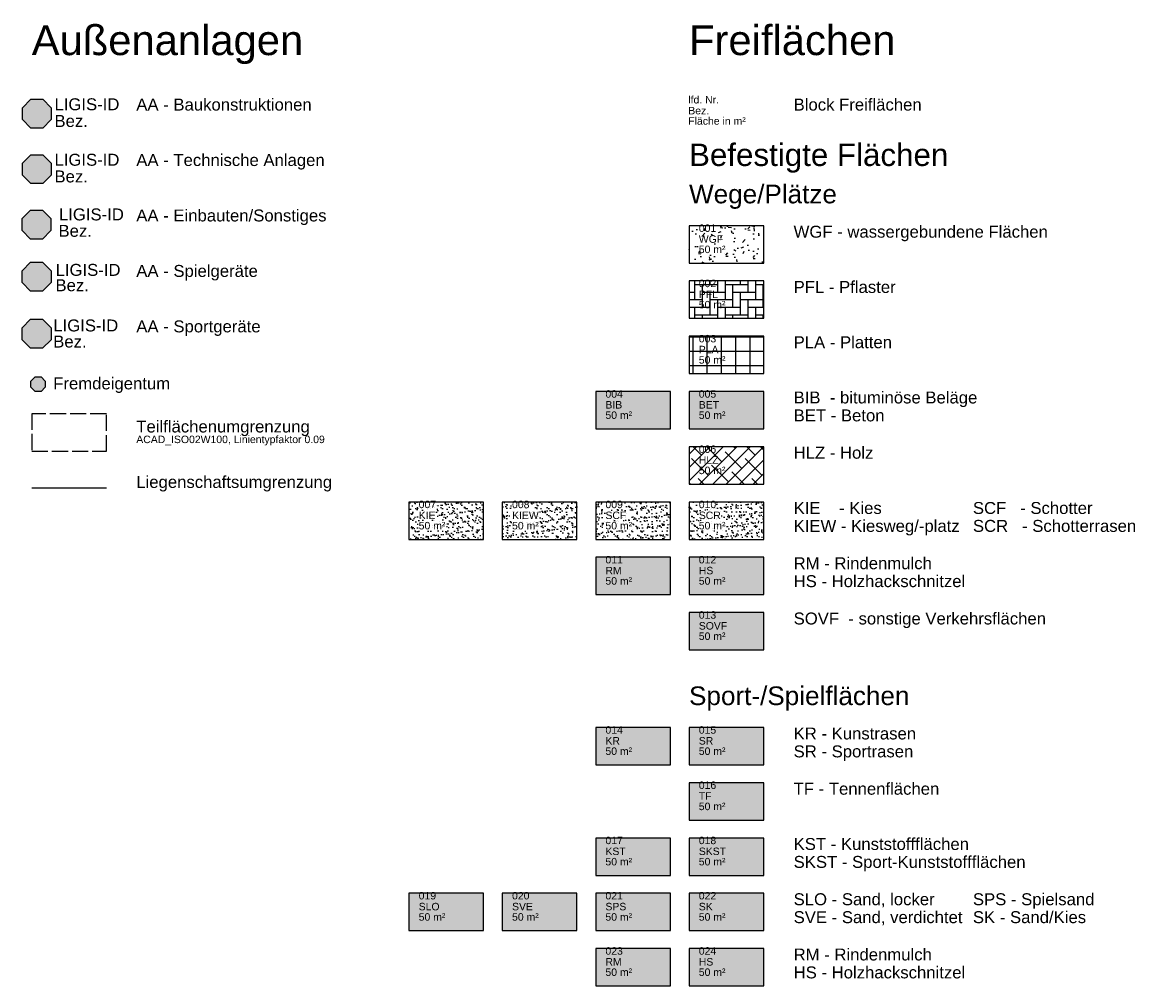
# Model space of a CAD drawing. Extents: x 319258 to 319412, y 5688830 to 5688960.
# Tile 2 of 3: x 319258 to 319332, y 5688895 to 5688960. Entities that reach past the tile are written whole.
import ezdxf

# ---------------------------------------------------------------- set-up
doc = ezdxf.new("R2010")
doc.units = 0
doc.linetypes.add('ACAD_ISO02W100', pattern=[15, 12, -3])
doc.layers.get('0').update_dxf_attribs({"linetype": 'CONTINUOUS'})
for name, color, linetype in [('F_BAUKONSTRUKTION', 7, 'CONTINUOUS'), ('F_EINBAUTEN_SONSTIGES', 7, 'CONTINUOUS'), ('F_FREMDEIGENTUM', 7, 'CONTINUOUS'), ('F_HOLZ', 33, 'CONTINUOUS'), ('F_RINDENMULCH_HOLZHACK', 33, 'CONTINUOUS'), ('F_SAND', 41, 'CONTINUOUS'), ('F_SPIELGERAETE', 7, 'CONTINUOUS'), ('F_SPORT_KUNSTRASEN', 91, 'CONTINUOUS'), ('F_SPORT_KUNSTSTOFFFLAECHEN', 12, 'CONTINUOUS'), ('F_SPORTGERAETE', 7, 'CONTINUOUS'), ('F_TECHNISCHE ANLAGEN', 7, 'CONTINUOUS'), ('F_TENNENFLAECHEN', 153, 'CONTINUOUS'), ('F_UMGRENZLIEG', 4, 'CONTINUOUS'), ('F_UMGRENZTEILFL', 160, 'ACAD_ISO02W100'), ('F_VERKEHRSFLAECHEN_SONST', 253, 'CONTINUOUS'), ('F_WASSERGEBUNDENE FLAECHEN', 32, 'CONTINUOUS')]:
    doc.layers.add(name, color=color, linetype=linetype)
for name, color, linetype, true_color in [('F_BITUMEN_BETON', 7, 'CONTINUOUS', 0xc7c8ca), ('F_KIES_SCHOTTER', 7, 'CONTINUOUS', 0x636466), ('F_PFLASTER', 7, 'CONTINUOUS', 0x636466), ('F_PLATTEN', 7, 'CONTINUOUS', 0x939598)]:
    doc.layers.add(name, color=color, linetype=linetype, true_color=true_color)
doc.styles.add('ARIAL', font='arial.ttf')
pattern_1 = [(37.5, (0, 0), (-0.01600031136, 0.489413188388), [0, -0.386079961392, 0, -0.43179995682, 0, -0.412749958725]), (7.5, (0, 0), (0.449523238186, 0.716825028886), [0, -0.208279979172, 0, -0.347979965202, 0, -0.133349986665]), (327.5, (-0.3124, 0), (0.790992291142, 0.001437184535), [0, -0.1269999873, 0, -0.45719995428, 0, -0.59689994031]), (317.5, (-0.3124, 0), (0.76355637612, 0.222929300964), [0, -0.06349999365, 0, -0.299719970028, 0, -0.34289996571])]

# ---------------------------------------------------------------- blocks, each defined once
blk = doc.blocks.new('Freiflächen')
at = {"color": 0, "linetype": 'Continuous', "style": 'ARIAL'}
for tag, p in [('LAUFENDE_NUMMER', (0.339, 0.032)), ('KÜRZEL', (0.339, -0.697)), ('MATERIAL', (1.771, -0.697)), ('FLÄCHE', (0.339, -1.39))]:
    blk.add_attdef(tag, p, '', height=0.5, dxfattribs=at)
at = {"color": 0, "linetype": 'Continuous', "style": 'ARIAL', "flags": 1}
blk.add_attdef('LIGIS-ID', (0.339, -2.074), '', height=0.5, dxfattribs=at)
blk = doc.blocks.new('AA-Einbauten_Sonstiges')
at = {"linetype": 'Continuous'}
h = blk.add_hatch(color=200, dxfattribs=at)
h.dxf.hatch_style = 1
h.paths.add_polyline_path([(-0.463, 0.939), (-1.028, 0.373), (-1.028, -0.427), (-0.463, -0.992), (0.337, -0.992), (0.903, -0.427), (0.903, 0.373), (0.337, 0.939)])
blk.add_lwpolyline([(-0.463, 0.939), (0.337, 0.939), (0.903, 0.373), (0.903, -0.427), (0.337, -0.992), (-0.463, -0.992), (-1.028, -0.427), (-1.028, 0.373)], close=True, dxfattribs=at)
at = {"linetype": 'Continuous', "style": 'ARIAL'}
for tag, p in [('LIGIS-ID', (1.434, 0.255)), ('BEZEICHNUNG', (1.405, -0.843))]:
    blk.add_attdef(tag, p, '', height=0.8, dxfattribs=at)
blk = doc.blocks.new('AA-Spielgerät')
at = {"linetype": 'Continuous'}
h = blk.add_hatch(color=21, dxfattribs=at)
h.dxf.hatch_style = 1
h.paths.add_polyline_path([(-0.239, 1.167), (-0.804, 0.601), (-0.804, -0.199), (-0.239, -0.764), (0.561, -0.764), (1.127, -0.199), (1.127, 0.601), (0.561, 1.167)])
blk.add_lwpolyline([(-0.239, 1.167), (0.561, 1.167), (1.127, 0.601), (1.127, -0.199), (0.561, -0.764), (-0.239, -0.764), (-0.804, -0.199), (-0.804, 0.601)], close=True, dxfattribs=at)
at = {"linetype": 'Continuous', "style": 'ARIAL'}
for tag, p in [('LIGIS-ID', (1.434, 0.255)), ('BEZEICHNUNG', (1.425, -0.774))]:
    blk.add_attdef(tag, p, '', height=0.8, dxfattribs=at)
blk = doc.blocks.new('AA-Sportgerät')
at = {"linetype": 'Continuous'}
h = blk.add_hatch(color=150, dxfattribs=at)
h.dxf.hatch_style = 1
h.paths.add_polyline_path([(-0.782, 1.082), (-1.347, 0.517), (-1.347, -0.283), (-0.782, -0.849), (0.018, -0.849), (0.584, -0.283), (0.584, 0.517), (0.018, 1.082)])
blk.add_lwpolyline([(-0.782, 1.082), (0.018, 1.082), (0.584, 0.517), (0.584, -0.283), (0.018, -0.849), (-0.782, -0.849), (-1.347, -0.283), (-1.347, 0.517)], close=True, dxfattribs=at)
at = {"linetype": 'Continuous', "style": 'ARIAL'}
for tag, p in [('LIGIS-ID', (0.737, 0.27)), ('BEZEICHNUNG', (0.732, -0.807))]:
    blk.add_attdef(tag, p, '', height=0.8, dxfattribs=at)
blk = doc.blocks.new('AA-Technische Anlagen')
at = {"linetype": 'Continuous', "true_color": 0xf1eb1f}
h = blk.add_hatch(color=2, dxfattribs=at)
h.dxf.hatch_style = 1
h.paths.add_polyline_path([(-0.379, 0.943), (-0.945, 0.377), (-0.945, -0.423), (-0.379, -0.988), (0.421, -0.988), (0.987, -0.423), (0.987, 0.377), (0.421, 0.943)])
at = {"linetype": 'Continuous'}
blk.add_lwpolyline([(-0.379, 0.943), (0.421, 0.943), (0.987, 0.377), (0.987, -0.423), (0.421, -0.988), (-0.379, -0.988), (-0.945, -0.423), (-0.945, 0.377)], close=True, dxfattribs=at)
at = {"linetype": 'Continuous', "style": 'ARIAL'}
for tag, p in [('LIGIS-ID', (1.2, 0.205)), ('BEZEICHNUNG', (1.2, -0.912))]:
    blk.add_attdef(tag, p, '', height=0.8, dxfattribs=at)
blk = doc.blocks.new('AA-Baukonstruktion')
at = {"linetype": 'Continuous', "true_color": 0xcd2027}
h = blk.add_hatch(color=242, dxfattribs=at)
h.dxf.hatch_style = 1
h.paths.add_polyline_path([(-0.381, 0.928), (-0.947, 0.362), (-0.947, -0.438), (-0.381, -1.004), (0.419, -1.004), (0.985, -0.438), (0.985, 0.362), (0.419, 0.928)])
at = {"linetype": 'Continuous'}
blk.add_lwpolyline([(-0.381, 0.928), (0.419, 0.928), (0.985, 0.362), (0.985, -0.438), (0.419, -1.004), (-0.381, -1.004), (-0.947, -0.438), (-0.947, 0.362)], close=True, dxfattribs=at)
at = {"linetype": 'Continuous', "style": 'ARIAL'}
for tag, p in [('LIGIS-ID', (1.198, 0.19)), ('BEZEICHNUNG', (1.198, -0.927))]:
    blk.add_attdef(tag, p, '', height=0.8, dxfattribs=at)
blk = doc.blocks.new('Fremdeigentum')
at = {"linetype": 'Continuous'}
h = blk.add_hatch(color=252, dxfattribs=at)
h.dxf.hatch_style = 1
h.paths.add_polyline_path([(-0.209, 0.463), (-0.492, 0.18), (-0.492, -0.22), (-0.209, -0.503), (0.191, -0.503), (0.474, -0.22), (0.474, 0.18), (0.191, 0.463)])
at = {"color": 0, "linetype": 'Continuous'}
blk.add_lwpolyline([(-0.209, 0.463), (0.191, 0.463), (0.474, 0.18), (0.474, -0.22), (0.191, -0.503), (-0.209, -0.503), (-0.492, -0.22), (-0.492, 0.18)], close=True, dxfattribs=at)
at = {"color": 0, "linetype": 'Continuous', "style": 'ARIAL'}
blk.add_attdef('BEZEICHNUNG', (1.007, -0.37), '', height=0.8, dxfattribs=at)

msp = doc.modelspace()

# ---------------------------------------------------------------- hatches: boundary and pattern name
at = {"layer": 'F_BITUMEN_BETON', "transparency": 33554559}
h = msp.add_hatch(color=256, dxfattribs=at)
h.dxf.hatch_style = 1
h.paths.add_polyline_path([(319296.244, 5688932.493), (319301.244, 5688932.493), (319301.244, 5688934.993), (319296.244, 5688934.993)])
h = msp.add_hatch(color=256, dxfattribs=at)
h.dxf.hatch_style = 1
h.paths.add_polyline_path([(319302.494, 5688932.493), (319307.494, 5688932.493), (319307.494, 5688934.993), (319302.494, 5688934.993)])
at = {"layer": 'F_HOLZ', "transparency": 33554559}
h = msp.add_hatch(dxfattribs=at)
h.set_pattern_fill('ANSI38', color=256, scale=0.2)
h.set_pattern_definition([(45, (0.0319, 0.5689), (-0.44901276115, 0.44901276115), []), (135, (0.0319, 0.5689), (-1.34703828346, 0.44901276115), [1.58749984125, -0.95249990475])])
h.paths.add_polyline_path([(319302.494, 5688928.793), (319307.494, 5688928.793), (319307.494, 5688931.293), (319302.494, 5688931.293)])
at = {"layer": 'F_KIES_SCHOTTER', "transparency": 33554559}
h = msp.add_hatch(dxfattribs=at)
h.set_pattern_fill('AR-SAND', color=256, scale=0.01)
h.set_pattern_definition(pattern_1)
h.paths.add_polyline_path([(319283.744, 5688925.093), (319288.744, 5688925.093), (319288.744, 5688927.593), (319283.744, 5688927.593)])
h = msp.add_hatch(dxfattribs=at)
h.set_pattern_fill('AR-SAND', color=256, scale=0.01)
h.set_pattern_definition(pattern_1)
h.paths.add_polyline_path([(319289.994, 5688925.093), (319294.994, 5688925.093), (319294.994, 5688927.593), (319289.994, 5688927.593)])
h = msp.add_hatch(dxfattribs=at)
h.set_pattern_fill('AR-SAND', color=256, scale=0.01)
h.set_pattern_definition(pattern_1)
h.paths.add_polyline_path([(319296.244, 5688925.093), (319301.244, 5688925.093), (319301.244, 5688927.593), (319296.244, 5688927.593)])
h = msp.add_hatch(dxfattribs=at)
h.set_pattern_fill('AR-SAND', color=256, scale=0.01)
h.set_pattern_definition(pattern_1)
h.paths.add_polyline_path([(319302.494, 5688925.093), (319307.494, 5688925.093), (319307.494, 5688927.593), (319302.494, 5688927.593)])
at = {"layer": 'F_PFLASTER', "transparency": 33554559}
h = msp.add_hatch(dxfattribs=at)
h.set_pattern_fill('AR-HBONE', color=256, scale=0.005, angle=45)
h.set_pattern_definition([(90, (0.03193, 0.5689), (-0.5079999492, 0.5079999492), [1.5239998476, -0.5079999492]), (180, (0.03193, 1.0769), (-0.5079999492, 0.5079999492), [1.5239998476, -0.5079999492])])
h.paths.add_polyline_path([(319302.494, 5688939.893), (319307.494, 5688939.893), (319307.494, 5688942.393), (319302.494, 5688942.393)])
at = {"layer": 'F_PLATTEN', "transparency": 33554559}
h = msp.add_hatch(dxfattribs=at)
h.set_pattern_fill('NET', color=256, scale=0.3)
h.set_pattern_definition([(0, (0.0319, 0.5689), (0, 0.95249990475), []), (90, (0.0319, 0.5689), (-0.95249990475, 6e-17), [])])
h.paths.add_polyline_path([(319302.494, 5688936.193), (319307.494, 5688936.193), (319307.494, 5688938.693), (319302.494, 5688938.693)])
at = {"layer": 'F_RINDENMULCH_HOLZHACK', "transparency": 33554559}
h = msp.add_hatch(color=256, dxfattribs=at)
h.dxf.hatch_style = 1
h.paths.add_polyline_path([(319296.244, 5688921.393), (319301.244, 5688921.393), (319301.244, 5688923.893), (319296.244, 5688923.893)])
h = msp.add_hatch(color=256, dxfattribs=at)
h.dxf.hatch_style = 1
h.paths.add_polyline_path([(319302.494, 5688921.393), (319307.494, 5688921.393), (319307.494, 5688923.893), (319302.494, 5688923.893)])
h = msp.add_hatch(color=256, dxfattribs=at)
h.dxf.hatch_style = 1
h.paths.add_polyline_path([(319296.244, 5688895.193), (319301.244, 5688895.193), (319301.244, 5688897.693), (319296.244, 5688897.693)])
h = msp.add_hatch(color=256, dxfattribs=at)
h.dxf.hatch_style = 1
h.paths.add_polyline_path([(319302.494, 5688895.193), (319307.494, 5688895.193), (319307.494, 5688897.693), (319302.494, 5688897.693)])
at = {"layer": 'F_SAND', "transparency": 33554559}
h = msp.add_hatch(color=256, dxfattribs=at)
h.dxf.hatch_style = 1
h.paths.add_polyline_path([(319283.744, 5688898.893), (319288.744, 5688898.893), (319288.744, 5688901.393), (319283.744, 5688901.393)])
h = msp.add_hatch(color=256, dxfattribs=at)
h.dxf.hatch_style = 1
h.paths.add_polyline_path([(319289.994, 5688898.893), (319294.994, 5688898.893), (319294.994, 5688901.393), (319289.994, 5688901.393)])
h = msp.add_hatch(color=256, dxfattribs=at)
h.dxf.hatch_style = 1
h.paths.add_polyline_path([(319296.244, 5688898.893), (319301.244, 5688898.893), (319301.244, 5688901.393), (319296.244, 5688901.393)])
h = msp.add_hatch(color=256, dxfattribs=at)
h.dxf.hatch_style = 1
h.paths.add_polyline_path([(319302.494, 5688898.893), (319307.494, 5688898.893), (319307.494, 5688901.393), (319302.494, 5688901.393)])
at = {"layer": 'F_SPORT_KUNSTRASEN', "transparency": 33554559}
h = msp.add_hatch(color=256, dxfattribs=at)
h.dxf.hatch_style = 1
h.paths.add_polyline_path([(319296.244, 5688909.993), (319301.244, 5688909.993), (319301.244, 5688912.493), (319296.244, 5688912.493)])
h = msp.add_hatch(color=256, dxfattribs=at)
h.dxf.hatch_style = 1
h.paths.add_polyline_path([(319302.494, 5688909.993), (319307.494, 5688909.993), (319307.494, 5688912.493), (319302.494, 5688912.493)])
at = {"layer": 'F_SPORT_KUNSTSTOFFFLAECHEN', "transparency": 33554559}
h = msp.add_hatch(color=256, dxfattribs=at)
h.dxf.hatch_style = 1
h.paths.add_polyline_path([(319296.244, 5688902.593), (319301.244, 5688902.593), (319301.244, 5688905.093), (319296.244, 5688905.093)])
h = msp.add_hatch(color=256, dxfattribs=at)
h.dxf.hatch_style = 1
h.paths.add_polyline_path([(319302.494, 5688902.593), (319307.494, 5688902.593), (319307.494, 5688905.093), (319302.494, 5688905.093)])
at = {"layer": 'F_TENNENFLAECHEN', "transparency": 33554559}
h = msp.add_hatch(color=256, dxfattribs=at)
h.dxf.hatch_style = 1
h.paths.add_polyline_path([(319302.494, 5688906.293), (319307.494, 5688906.293), (319307.494, 5688908.793), (319302.494, 5688908.793)])
at = {"layer": 'F_VERKEHRSFLAECHEN_SONST', "transparency": 33554559}
h = msp.add_hatch(color=256, dxfattribs=at)
h.dxf.hatch_style = 1
h.paths.add_polyline_path([(319302.494, 5688917.693), (319307.494, 5688917.693), (319307.494, 5688920.193), (319302.494, 5688920.193)])
at = {"layer": 'F_WASSERGEBUNDENE FLAECHEN', "transparency": 33554559}
h = msp.add_hatch(dxfattribs=at)
h.set_pattern_fill('AR-CONC', color=256, scale=0.01)
h.paths.add_polyline_path([(319302.494, 5688943.593), (319307.494, 5688943.593), (319307.494, 5688946.093), (319302.494, 5688946.093)])

# ---------------------------------------------------------------- linework, layer by layer
at = {"layer": 'F_BITUMEN_BETON'}
for points in [[(319296.244, 5688932.493), (319301.244, 5688932.493), (319301.244, 5688934.993), (319296.244, 5688934.993)], [(319302.494, 5688932.493), (319307.494, 5688932.493), (319307.494, 5688934.993), (319302.494, 5688934.993)]]:
    msp.add_lwpolyline(points, close=True, dxfattribs=at)
at = {"layer": 'F_HOLZ'}
msp.add_lwpolyline([(319302.494, 5688928.793), (319307.494, 5688928.793), (319307.494, 5688931.293), (319302.494, 5688931.293)], close=True, dxfattribs=at)
at = {"layer": 'F_KIES_SCHOTTER'}
for points in [[(319283.744, 5688925.093), (319288.744, 5688925.093), (319288.744, 5688927.593), (319283.744, 5688927.593)], [(319289.994, 5688925.093), (319294.994, 5688925.093), (319294.994, 5688927.593), (319289.994, 5688927.593)], [(319296.244, 5688925.093), (319301.244, 5688925.093), (319301.244, 5688927.593), (319296.244, 5688927.593)], [(319302.494, 5688925.093), (319307.494, 5688925.093), (319307.494, 5688927.593), (319302.494, 5688927.593)]]:
    msp.add_lwpolyline(points, close=True, dxfattribs=at)
at = {"layer": 'F_PFLASTER'}
msp.add_lwpolyline([(319302.494, 5688939.893), (319307.494, 5688939.893), (319307.494, 5688942.393), (319302.494, 5688942.393)], close=True, dxfattribs=at)
at = {"layer": 'F_PLATTEN'}
msp.add_lwpolyline([(319302.494, 5688936.193), (319307.494, 5688936.193), (319307.494, 5688938.693), (319302.494, 5688938.693)], close=True, dxfattribs=at)
at = {"layer": 'F_RINDENMULCH_HOLZHACK'}
for points in [[(319296.244, 5688921.393), (319301.244, 5688921.393), (319301.244, 5688923.893), (319296.244, 5688923.893)], [(319302.494, 5688921.393), (319307.494, 5688921.393), (319307.494, 5688923.893), (319302.494, 5688923.893)], [(319296.244, 5688895.193), (319301.244, 5688895.193), (319301.244, 5688897.693), (319296.244, 5688897.693)], [(319302.494, 5688895.193), (319307.494, 5688895.193), (319307.494, 5688897.693), (319302.494, 5688897.693)]]:
    msp.add_lwpolyline(points, close=True, dxfattribs=at)
at = {"layer": 'F_SAND'}
for points in [[(319283.744, 5688898.893), (319288.744, 5688898.893), (319288.744, 5688901.393), (319283.744, 5688901.393)], [(319289.994, 5688898.893), (319294.994, 5688898.893), (319294.994, 5688901.393), (319289.994, 5688901.393)], [(319296.244, 5688898.893), (319301.244, 5688898.893), (319301.244, 5688901.393), (319296.244, 5688901.393)], [(319302.494, 5688898.893), (319307.494, 5688898.893), (319307.494, 5688901.393), (319302.494, 5688901.393)]]:
    msp.add_lwpolyline(points, close=True, dxfattribs=at)
at = {"layer": 'F_SPORT_KUNSTRASEN'}
for points in [[(319296.244, 5688909.993), (319301.244, 5688909.993), (319301.244, 5688912.493), (319296.244, 5688912.493)], [(319302.494, 5688909.993), (319307.494, 5688909.993), (319307.494, 5688912.493), (319302.494, 5688912.493)]]:
    msp.add_lwpolyline(points, close=True, dxfattribs=at)
at = {"layer": 'F_SPORT_KUNSTSTOFFFLAECHEN'}
for points in [[(319296.244, 5688902.593), (319301.244, 5688902.593), (319301.244, 5688905.093), (319296.244, 5688905.093)], [(319302.494, 5688902.593), (319307.494, 5688902.593), (319307.494, 5688905.093), (319302.494, 5688905.093)]]:
    msp.add_lwpolyline(points, close=True, dxfattribs=at)
at = {"layer": 'F_TENNENFLAECHEN'}
msp.add_lwpolyline([(319302.494, 5688906.293), (319307.494, 5688906.293), (319307.494, 5688908.793), (319302.494, 5688908.793)], close=True, dxfattribs=at)
at = {"layer": 'F_UMGRENZLIEG'}
msp.add_line((319258.494, 5688928.536), (319263.494, 5688928.536), dxfattribs=at)
at = {"layer": 'F_UMGRENZTEILFL', "ltscale": 0.09}
msp.add_lwpolyline([(319258.494, 5688930.999), (319263.494, 5688930.999), (319263.494, 5688933.499), (319258.494, 5688933.499)], close=True, dxfattribs=at)
at = {"layer": 'F_VERKEHRSFLAECHEN_SONST'}
msp.add_lwpolyline([(319302.494, 5688917.693), (319307.494, 5688917.693), (319307.494, 5688920.193), (319302.494, 5688920.193)], close=True, dxfattribs=at)
at = {"layer": 'F_WASSERGEBUNDENE FLAECHEN'}
msp.add_lwpolyline([(319302.494, 5688943.593), (319307.494, 5688943.593), (319307.494, 5688946.093), (319302.494, 5688946.093)], close=True, dxfattribs=at)

# ---------------------------------------------------------------- block references
at = {"color": 0}
msp.add_blockref('Freiflächen', (319302.105, 5688954.25), dxfattribs=at).add_auto_attribs({'LAUFENDE_NUMMER': 'lfd. Nr.', 'KÜRZEL': 'Bez.', 'FLÄCHE': 'Fläche in m²'})
at = {"layer": 'F_BAUKONSTRUKTION'}
msp.add_blockref('AA-Baukonstruktion', (319258.82, 5688953.636), dxfattribs=at).add_auto_attribs({'LIGIS-ID': 'LIGIS-ID', 'BEZEICHNUNG': 'Bez.'})
at = {"layer": 'F_BITUMEN_BETON', "color": 0}
for p, values in [((319296.558, 5688934.549), {'LAUFENDE_NUMMER': '004', 'KÜRZEL': 'BIB', 'FLÄCHE': '50 m²'}), ((319302.808, 5688934.549), {'LAUFENDE_NUMMER': '005', 'KÜRZEL': 'BET', 'FLÄCHE': '50 m²'})]:
    msp.add_blockref('Freiflächen', p, dxfattribs=at).add_auto_attribs(values)
at = {"layer": 'F_EINBAUTEN_SONSTIGES'}
msp.add_blockref('AA-Einbauten_Sonstiges', (319258.882, 5688946.196), dxfattribs=at).add_auto_attribs({'BEZEICHNUNG': 'Bez.', 'LIGIS-ID': 'LIGIS-ID'})
at = {"layer": 'F_FREMDEIGENTUM', "color": 0}
ref = msp.add_blockref('Fremdeigentum', (319258.927, 5688935.506), dxfattribs=at)
ref.add_attrib('BEZEICHNUNG', 'Fremdeigentum', (319259.934, 5688935.136), dxfattribs={"layer": '0', "linetype": 'Continuous', "height": 0.8, "style": 'ARIAL'})
at = {"layer": 'F_HOLZ', "color": 0}
msp.add_blockref('Freiflächen', (319302.808, 5688930.849), dxfattribs=at).add_auto_attribs({'LAUFENDE_NUMMER': '006', 'KÜRZEL': 'HLZ', 'FLÄCHE': '50 m²'})
at = {"layer": 'F_KIES_SCHOTTER', "color": 0}
for p, values in [((319284.058, 5688927.149), {'LAUFENDE_NUMMER': '007', 'KÜRZEL': 'KIE', 'FLÄCHE': '50 m²'}), ((319290.308, 5688927.149), {'LAUFENDE_NUMMER': '008', 'KÜRZEL': 'KIEW', 'FLÄCHE': '50 m²'}), ((319296.558, 5688927.149), {'LAUFENDE_NUMMER': '009', 'KÜRZEL': 'SCF', 'FLÄCHE': '50 m²'}), ((319302.808, 5688927.149), {'LAUFENDE_NUMMER': '010', 'KÜRZEL': 'SCR', 'FLÄCHE': '50 m²'})]:
    msp.add_blockref('Freiflächen', p, dxfattribs=at).add_auto_attribs(values)
at = {"layer": 'F_PFLASTER', "color": 0}
msp.add_blockref('Freiflächen', (319302.808, 5688941.949), dxfattribs=at).add_auto_attribs({'LAUFENDE_NUMMER': '002', 'KÜRZEL': 'PFL', 'FLÄCHE': '50 m²'})
at = {"layer": 'F_PLATTEN', "color": 0}
msp.add_blockref('Freiflächen', (319302.808, 5688938.249), dxfattribs=at).add_auto_attribs({'LAUFENDE_NUMMER': '003', 'KÜRZEL': 'PLA', 'FLÄCHE': '50 m²'})
at = {"layer": 'F_RINDENMULCH_HOLZHACK', "color": 0}
for p, values in [((319296.558, 5688923.449), {'LAUFENDE_NUMMER': '011', 'KÜRZEL': 'RM', 'FLÄCHE': '50 m²'}), ((319302.808, 5688923.449), {'LAUFENDE_NUMMER': '012', 'KÜRZEL': 'HS', 'FLÄCHE': '50 m²'}), ((319296.558, 5688897.249), {'LAUFENDE_NUMMER': '023', 'KÜRZEL': 'RM', 'FLÄCHE': '50 m²'}), ((319302.808, 5688897.249), {'LAUFENDE_NUMMER': '024', 'KÜRZEL': 'HS', 'FLÄCHE': '50 m²'})]:
    msp.add_blockref('Freiflächen', p, dxfattribs=at).add_auto_attribs(values)
at = {"layer": 'F_SAND', "color": 0}
for p, values in [((319284.058, 5688900.949), {'LAUFENDE_NUMMER': '019', 'KÜRZEL': 'SLO', 'FLÄCHE': '50 m²'}), ((319290.308, 5688900.949), {'LAUFENDE_NUMMER': '020', 'KÜRZEL': 'SVE', 'FLÄCHE': '50 m²'}), ((319296.558, 5688900.949), {'LAUFENDE_NUMMER': '021', 'KÜRZEL': 'SPS', 'FLÄCHE': '50 m²'}), ((319302.808, 5688900.949), {'LAUFENDE_NUMMER': '022', 'KÜRZEL': 'SK', 'FLÄCHE': '50 m²'})]:
    msp.add_blockref('Freiflächen', p, dxfattribs=at).add_auto_attribs(values)
at = {"layer": 'F_SPIELGERAETE'}
msp.add_blockref('AA-Spielgerät', (319258.659, 5688942.483), dxfattribs=at).add_auto_attribs({'LIGIS-ID': 'LIGIS-ID', 'BEZEICHNUNG': 'Bez.'})
at = {"layer": 'F_SPORT_KUNSTRASEN', "color": 0}
for p, values in [((319296.558, 5688912.049), {'LAUFENDE_NUMMER': '014', 'KÜRZEL': 'KR', 'FLÄCHE': '50 m²'}), ((319302.808, 5688912.049), {'LAUFENDE_NUMMER': '015', 'KÜRZEL': 'SR', 'FLÄCHE': '50 m²'})]:
    msp.add_blockref('Freiflächen', p, dxfattribs=at).add_auto_attribs(values)
at = {"layer": 'F_SPORT_KUNSTSTOFFFLAECHEN', "color": 0}
for p, values in [((319296.558, 5688904.649), {'LAUFENDE_NUMMER': '017', 'KÜRZEL': 'KST', 'FLÄCHE': '50 m²'}), ((319302.808, 5688904.649), {'LAUFENDE_NUMMER': '018', 'KÜRZEL': 'SKST', 'FLÄCHE': '50 m²'})]:
    msp.add_blockref('Freiflächen', p, dxfattribs=at).add_auto_attribs(values)
at = {"layer": 'F_SPORTGERAETE', "linetype": 'Continuous'}
msp.add_blockref('AA-Sportgerät', (319259.202, 5688938.745), dxfattribs=at).add_auto_attribs({'LIGIS-ID': 'LIGIS-ID', 'BEZEICHNUNG': 'Bez.'})
at = {"layer": 'F_TECHNISCHE ANLAGEN'}
msp.add_blockref('AA-Technische Anlagen', (319258.818, 5688949.907), dxfattribs=at).add_auto_attribs({'LIGIS-ID': 'LIGIS-ID', 'BEZEICHNUNG': 'Bez.'})
at = {"layer": 'F_TENNENFLAECHEN', "color": 0}
msp.add_blockref('Freiflächen', (319302.808, 5688908.349), dxfattribs=at).add_auto_attribs({'LAUFENDE_NUMMER': '016', 'KÜRZEL': 'TF', 'FLÄCHE': '50 m²'})
at = {"layer": 'F_VERKEHRSFLAECHEN_SONST', "color": 0}
msp.add_blockref('Freiflächen', (319302.808, 5688919.749), dxfattribs=at).add_auto_attribs({'LAUFENDE_NUMMER': '013', 'KÜRZEL': 'SOVF', 'FLÄCHE': '50 m²'})
at = {"layer": 'F_WASSERGEBUNDENE FLAECHEN', "color": 0}
msp.add_blockref('Freiflächen', (319302.808, 5688945.649), dxfattribs=at).add_auto_attribs({'LAUFENDE_NUMMER': '001', 'KÜRZEL': 'WGF', 'FLÄCHE': '50 m²'})

# ---------------------------------------------------------------- texts
at = {"linetype": 'ACAD_ISO02W100', "ltscale": 0.025, "style": 'ARIAL'}
for s, height, p in [('Außenanlagen', 2, (319258.494, 5688957.519)), ('Freiflächen', 2, (319302.494, 5688957.519)), ('Block Freiflächen', 0.8, (319309.494, 5688953.806)), ('AA - Baukonstruktionen', 0.8, (319265.495, 5688953.806)), ('Befestigte Flächen', 1.5, (319302.494, 5688950.093)), ('AA - Technische Anlagen', 0.8, (319265.495, 5688950.093)), ('Wege/Plätze', 1.25, (319302.494, 5688947.593)), ('AA - Einbauten/Sonstiges', 0.8, (319265.494, 5688946.38)), ('WGF - wassergebundene Flächen', 0.8, (319309.494, 5688945.293)), ('AA - Spielgeräte', 0.8, (319265.494, 5688942.667)), ('PFL - Pflaster', 0.8, (319309.494, 5688941.593)), ('AA - Sportgeräte', 0.8, (319265.494, 5688938.953)), ('PLA - Platten', 0.8, (319309.494, 5688937.893)), ('BIB  - bituminöse Beläge', 0.8, (319309.494, 5688934.193)), ('BET - Beton', 0.8, (319309.494, 5688932.993)), ('Teilflächenumgrenzung', 0.8, (319265.494, 5688932.249)), ('ACAD_ISO02W100, Linientypfaktor 0.09', 0.5, (319265.494, 5688931.537)), ('HLZ - Holz', 0.8, (319309.494, 5688930.493)), ('Liegenschaftsumgrenzung', 0.8, (319265.494, 5688928.536)), ('KIE    - Kies', 0.8, (319309.494, 5688926.793)), ('SCF   - Schotter', 0.8, (319321.494, 5688926.793)), ('KIEW - Kiesweg/-platz', 0.8, (319309.494, 5688925.593)), ('SCR   - Schotterrasen', 0.8, (319321.494, 5688925.593)), ('RM - Rindenmulch', 0.8, (319309.494, 5688923.093)), ('HS - Holzhackschnitzel', 0.8, (319309.494, 5688921.893)), ('SOVF  - sonstige Verkehrsflächen', 0.8, (319309.494, 5688919.393)), ('Sport-/Spielflächen', 1.25, (319302.494, 5688913.993)), ('KR - Kunstrasen', 0.8, (319309.494, 5688911.693)), ('SR - Sportrasen', 0.8, (319309.494, 5688910.493)), ('TF - Tennenflächen', 0.8, (319309.494, 5688907.993)), ('KST - Kunststoffflächen', 0.8, (319309.494, 5688904.293)), ('SKST - Sport-Kunststoffflächen', 0.8, (319309.494, 5688903.093)), ('SLO - Sand, locker', 0.8, (319309.494, 5688900.593)), ('SPS - Spielsand', 0.8, (319321.494, 5688900.593)), ('SVE - Sand, verdichtet', 0.8, (319309.494, 5688899.393)), ('SK - Sand/Kies', 0.8, (319321.494, 5688899.393)), ('RM - Rindenmulch', 0.8, (319309.494, 5688896.893)), ('HS - Holzhackschnitzel', 0.8, (319309.494, 5688895.693))]:
    msp.add_text(s, height=height, dxfattribs=at).set_placement(p)

doc.saveas('drawing.dxf')
